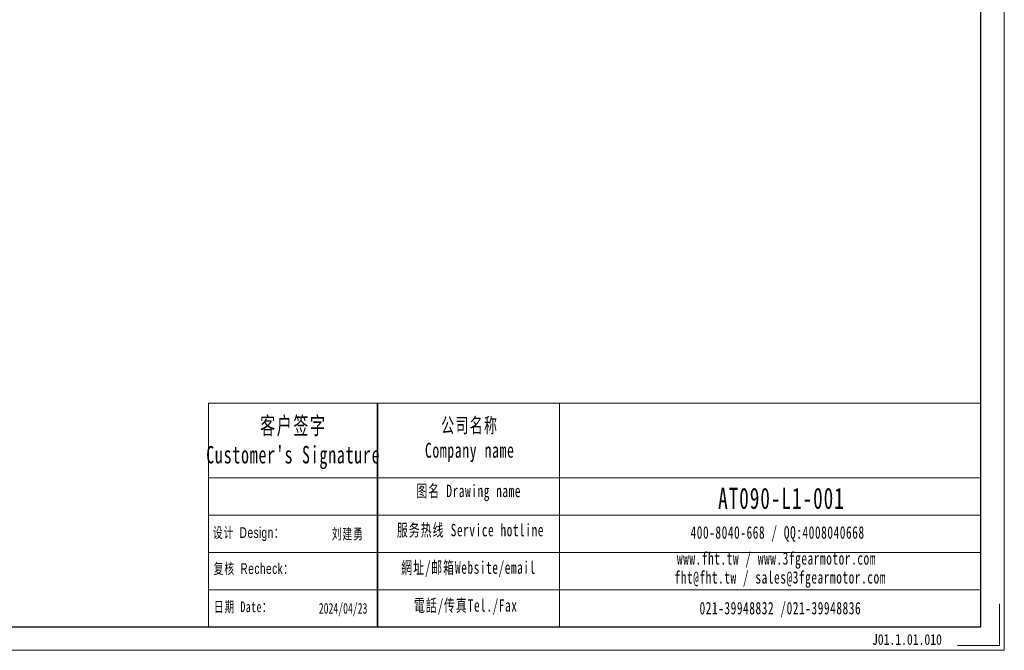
# Model space of a CAD drawing. Header units: millimetres. Extents: x -12 to 632, y 44 to 497.
# Tile 3 of 4: x 310 to 632, y 44 to 250. Entities that reach past the tile are written whole.
import ezdxf

# ---------------------------------------------------------------- set-up
doc = ezdxf.new("R2010")
doc.units = ezdxf.units.MM
doc.layers.get('0').update_dxf_attribs({"lineweight": 35})
doc.layers.add('6文字层', color=3, linetype='Continuous')
for name, color, linetype, lineweight in [('7标注层', 4, 'Continuous', 18), ('SLD-0', 7, 'Continuous', 18), ('图框_外框线', 7, 'Continuous', 18)]:
    doc.layers.add(name, color=color, linetype=linetype, lineweight=lineweight)
doc.styles.add('标准', font='txt', dxfattribs={"width": 0.667})
doc.styles.add('样式 1', font='txt', dxfattribs={"width": 0.8})

msp = doc.modelspace()

# ---------------------------------------------------------------- linework, layer by layer
msp.add_line((427.1428, 124.9446), (427.1428, 51.709))
at = {"layer": '7标注层', "color": 0}
msp.add_line((371.898, 124.9446), (371.898, 51.7215), dxfattribs=at)
at = {"layer": '图框_外框线'}
for p, q in [((371.898, 124.9446), (427.1428, 124.9446)), ((427.1428, 124.9446), (427.1428, 51.7215)), ((427.1428, 124.9446), (624.3828, 124.9446)), ((486.6654, 124.9446), (486.6654, 51.7215)), ((371.898, 100.51), (427.1428, 100.51)), ((427.1428, 100.51), (624.3828, 100.51)), ((371.898, 88.2927), (624.3828, 88.2927)), ((371.898, 76.0754), (624.3828, 76.0754)), ((371.898, 63.8581), (624.3828, 63.8581))]:
    msp.add_line(p, q, dxfattribs=at)
at = {"layer": '图框_外框线', "color": 3}
msp.add_lwpolyline([(-8.6895, 44.0941), (632.0101, 44.0941), (632.0101, 497.1603), (-8.6895, 497.1603)], close=True, dxfattribs=at)
at = {"layer": '图框_外框线', "color": 3, "lineweight": 25}
msp.add_lwpolyline([(29.4474, 51.7215), (624.3828, 51.7215), (624.3828, 489.5329), (29.4474, 489.5329)], close=True, dxfattribs=at)
at = {"layer": '图框_外框线', "color": 3}
msp.add_lwpolyline([(630.4847, 59.3489), (630.4847, 45.6196), (616.7554, 45.6196)], dxfattribs=at)

# ---------------------------------------------------------------- texts
at = {"layer": '6文字层', "insert": (588.7516, 49.3877), "char_height": 3.5, "width": 43.304423, "attachment_point": 1, "style": '样式 1'}
msp.add_mtext('J01.1.01.010', dxfattribs=at)
at = {"layer": 'SLD-0', "color": 1, "attachment_point": 2, "style": '标准'}
for s, insert, char_height, width in [("\\T1.1;客户签字\\PCustomer's Signature", (399.6157, 120.4241), 5.701407, 70.926091), ('\\T1.1;公司名称\\PCompany name', (457.2817, 120.1214), 4.88692, 63.270359), ('\\T1.1;图名 Drawing name', (456.9476, 98.2579), 4.072434, 52.081067), ('{\\H1.41439x;\\T1.10000;AT090-L1-001}', (559.1604, 97.2746), 4.88692, 41.491875), ('{\\fSimSun|b0|i0|c134|p2;\\T1.1;设计 \\fArial|b0|i0|c0|p34;Design\\fSimSun|b0|i0|c134|p2;：}', (385.0294, 84.3449), 3.5, 31.971711), ('{\\fSimSun|b0|i0|c134|p2;\\T1.1;刘建勇}', (417.4315, 83.8961), 3.5, 31.971711), ('\\T1.1;服务热线 Service hotline', (457.5251, 85.4522), 4.072434, 58.023312), ('\\T1.1;400-8040-668 / QQ:4008040668', (557.9121, 84.6741), 4.072434, 118.57057), ('\\T1.1;www.fht.tw / www.3fgearmotor.com ', (557.5366, 76.1918), 4.072434, 118.704048), ('{\\fSimSun|b0|i0|c134|p2;\\T1.1;复核 \\fArial|b0|i0|c0|p34;Recheck\\fSimSun|b0|i0|c134|p2;：}', (386.6845, 72.5654), 3.5, 31.971711), ('\\T1.1;網址/邮箱Website/email', (456.891, 73.1826), 4.072434, 60.396807), ('{\\T1.10000;fht@fht.tw / sales@3fgearmotor.com }', (558.7778, 69.9905), 4.072434, 118.704048), ('\\T1.1;電話/传真Tel./Fax', (455.9786, 60.8174), 4.072434, 61.123203), ('{\\T1.1;日期 Date：}', (383.2311, 60.0847), 3.5, 31.971711), ('2024/04/23', (415.8897, 59.5746), 3.5, 31.971711), ('\\T1.1;021-39948832 /021-39948836 ', (558.8203, 59.927), 4.072434, 90.63952)]:
    msp.add_mtext(s, dxfattribs=dict(at, insert=insert, char_height=char_height, width=width))

doc.saveas('drawing.dxf')
